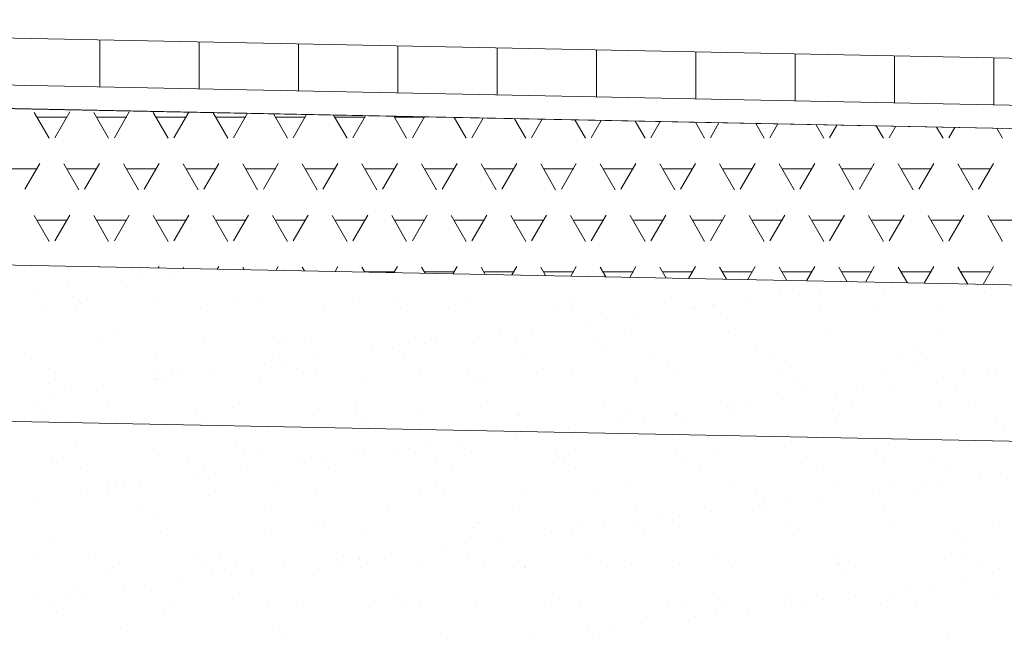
# Model space of a CAD drawing. Header units: metres. Extents: x 561538 to 562530, y 6580867 to 6581188.
# Tile 60 of 78: x 562505.52 to 562506.779, y 6580883.81 to 6580884.6. Entities that reach past the tile are written whole.
import ezdxf

# ---------------------------------------------------------------- set-up
doc = ezdxf.new("R2010")
doc.units = ezdxf.units.M
doc.layers.add('KLM_lõige', color=7, linetype='Continuous', lineweight=9)

msp = doc.modelspace()

# ---------------------------------------------------------------- linework, layer by layer
at = {"layer": 'KLM_lõige'}
for p, q in [((562504.3211, 6580884.6005), (562507.1636, 6580884.5436)), ((562504.3199, 6580884.5405), (562507.1624, 6580884.4836)), ((562504.3193, 6580884.5105), (562507.1618, 6580884.4536)), ((562504.3153, 6580884.3105), (562506.9038, 6580884.2588)), ((562506.9038, 6580884.2588), (562504.3211, 6580884.3104)), ((562505.674, 6580884.2812), (562505.674, 6580884.2812)), ((562505.7175, 6580884.2757), (562505.7175, 6580884.2757)), ((562505.6497, 6580884.2668), (562505.6497, 6580884.2668)), ((562505.6762, 6580884.2703), (562505.6762, 6580884.2703)), ((562505.5394, 6580884.2523), (562505.5394, 6580884.2523)), ((562505.5807, 6580884.2577), (562505.5807, 6580884.2577)), ((562506.491, 6580884.2504), (562506.491, 6580884.2504)), ((562506.517, 6580884.2495), (562506.517, 6580884.2495)), ((562506.5434, 6580884.253), (562506.5434, 6580884.253)), ((562506.5847, 6580884.2584), (562506.5847, 6580884.2584)), ((562506.624, 6580884.2521), (562506.624, 6580884.2521)), ((562506.754, 6580884.2515), (562506.754, 6580884.2515)), ((562505.5879, 6580884.2463), (562505.5879, 6580884.2463)), ((562505.5972, 6580884.2377), (562505.5972, 6580884.2377)), ((562505.6908, 6580884.2384), (562505.6908, 6580884.2384)), ((562505.7942, 6580884.2418), (562505.7942, 6580884.2418)), ((562505.8238, 6580884.2401), (562505.8238, 6580884.2401)), ((562505.9537, 6580884.2395), (562505.9537, 6580884.2395)), ((562505.9974, 6580884.24), (562505.9974, 6580884.24)), ((562506.0909, 6580884.2444), (562506.0909, 6580884.2444)), ((562506.2037, 6580884.2356), (562506.2037, 6580884.2356)), ((562506.2239, 6580884.2461), (562506.2239, 6580884.2461)), ((562506.3538, 6580884.2455), (562506.3538, 6580884.2455)), ((562506.448, 6580884.2404), (562506.448, 6580884.2404)), ((562505.5536, 6580884.2334), (562505.5536, 6580884.2334)), ((562505.5929, 6580884.2318), (562505.5929, 6580884.2318)), ((562505.7511, 6580884.232), (562505.7511, 6580884.232)), ((562505.9093, 6580884.2323), (562505.9093, 6580884.2323)), ((562506.0068, 6580884.2315), (562506.0068, 6580884.2315)), ((562506.0675, 6580884.2326), (562506.0675, 6580884.2326)), ((562506.2257, 6580884.2329), (562506.2257, 6580884.2329)), ((562506.3803, 6580884.2315), (562506.3803, 6580884.2315)), ((562506.3839, 6580884.2332), (562506.3839, 6580884.2332)), ((562506.4067, 6580884.235), (562506.4067, 6580884.235)), ((562506.407, 6580884.2338), (562506.407, 6580884.2338)), ((562506.4163, 6580884.2252), (562506.4163, 6580884.2252)), ((562506.5421, 6580884.2335), (562506.5421, 6580884.2335)), ((562506.6132, 6580884.2293), (562506.6132, 6580884.2293)), ((562506.7003, 6580884.2338), (562506.7003, 6580884.2338)), ((562506.2435, 6580884.2135), (562506.2435, 6580884.2135)), ((562506.27, 6580884.217), (562506.27, 6580884.217)), ((562506.3113, 6580884.2224), (562506.3113, 6580884.2224)), ((562506.1332, 6580884.1989), (562506.1332, 6580884.1989)), ((562506.1745, 6580884.2044), (562506.1745, 6580884.2044)), ((562506.2926, 6580884.1985), (562506.2926, 6580884.1985)), ((562506.4256, 6580884.2002), (562506.4256, 6580884.2002)), ((562506.5555, 6580884.1995), (562506.5555, 6580884.1995)), ((562506.6927, 6580884.2045), (562506.6927, 6580884.2045)), ((562505.6253, 6580884.1881), (562505.6253, 6580884.1881)), ((562505.6414, 6580884.1972), (562505.6414, 6580884.1972)), ((562505.7552, 6580884.1875), (562505.7552, 6580884.1875)), ((562505.8447, 6580884.1955), (562505.8447, 6580884.1955)), ((562505.8541, 6580884.1869), (562505.8541, 6580884.1869)), ((562505.8925, 6580884.1925), (562505.8925, 6580884.1925)), ((562506.0254, 6580884.1942), (562506.0254, 6580884.1942)), ((562506.0378, 6580884.1864), (562506.0378, 6580884.1864)), ((562506.051, 6580884.191), (562506.051, 6580884.191)), ((562506.1068, 6580884.1955), (562506.1068, 6580884.1955)), ((562506.1554, 6580884.1935), (562506.1554, 6580884.1935)), ((562506.2543, 6580884.1892), (562506.2543, 6580884.1892)), ((562505.97, 6580884.1775), (562505.97, 6580884.1775)), ((562505.9965, 6580884.1809), (562505.9965, 6580884.1809)), ((562506.2636, 6580884.1806), (562506.2636, 6580884.1806)), ((562506.4605, 6580884.1847), (562506.4605, 6580884.1847)), ((562506.6638, 6580884.183), (562506.6638, 6580884.183)), ((562506.6732, 6580884.1744), (562506.6732, 6580884.1744)), ((562505.5354, 6580884.1673), (562505.5354, 6580884.1673)), ((562505.6936, 6580884.1676), (562505.6936, 6580884.1676)), ((562505.8518, 6580884.1679), (562505.8518, 6580884.1679)), ((562505.8597, 6580884.1629), (562505.8597, 6580884.1629)), ((562505.901, 6580884.1684), (562505.901, 6580884.1684)), ((562506.01, 6580884.1682), (562506.01, 6580884.1682)), ((562506.1682, 6580884.1685), (562506.1682, 6580884.1685)), ((562506.3264, 6580884.1688), (562506.3264, 6580884.1688)), ((562506.4846, 6580884.1691), (562506.4846, 6580884.1691)), ((562506.6428, 6580884.1693), (562506.6428, 6580884.1693)), ((562505.5568, 6580884.1537), (562505.5568, 6580884.1537)), ((562505.692, 6580884.1509), (562505.692, 6580884.1509)), ((562505.715, 6580884.154), (562505.715, 6580884.154)), ((562505.7643, 6580884.1504), (562505.7643, 6580884.1504)), ((562505.8333, 6580884.1595), (562505.8333, 6580884.1595)), ((562505.8732, 6580884.1543), (562505.8732, 6580884.1543)), ((562506.0314, 6580884.1545), (562506.0314, 6580884.1545)), ((562506.1896, 6580884.1548), (562506.1896, 6580884.1548)), ((562506.2271, 6580884.1482), (562506.2271, 6580884.1482)), ((562506.3478, 6580884.1551), (562506.3478, 6580884.1551)), ((562506.357, 6580884.1476), (562506.357, 6580884.1476)), ((562506.4942, 6580884.1525), (562506.4942, 6580884.1525)), ((562506.506, 6580884.1554), (562506.506, 6580884.1554)), ((562506.6272, 6580884.1542), (562506.6272, 6580884.1542)), ((562506.6642, 6580884.1557), (562506.6642, 6580884.1557)), ((562506.7572, 6580884.1536), (562506.7572, 6580884.1536)), ((562506.7683, 6580884.151), (562506.7683, 6580884.151)), ((562505.5568, 6580884.1356), (562505.5568, 6580884.1356)), ((562505.694, 6580884.1405), (562505.694, 6580884.1405)), ((562505.6965, 6580884.1415), (562505.6965, 6580884.1415)), ((562505.7014, 6580884.1423), (562505.7014, 6580884.1423)), ((562505.723, 6580884.1449), (562505.723, 6580884.1449)), ((562505.827, 6580884.1422), (562505.827, 6580884.1422)), ((562505.8983, 6580884.1464), (562505.8983, 6580884.1464)), ((562505.9569, 6580884.1416), (562505.9569, 6580884.1416)), ((562506.0941, 6580884.1465), (562506.0941, 6580884.1465)), ((562506.1015, 6580884.1446), (562506.1015, 6580884.1446)), ((562506.1109, 6580884.1361), (562506.1109, 6580884.1361)), ((562506.3078, 6580884.1401), (562506.3078, 6580884.1401)), ((562506.5111, 6580884.1384), (562506.5111, 6580884.1384)), ((562506.7006, 6580884.1421), (562506.7006, 6580884.1421)), ((562506.727, 6580884.1456), (562506.727, 6580884.1456)), ((562505.5598, 6580884.1235), (562505.5598, 6580884.1235)), ((562505.5862, 6580884.1269), (562505.5862, 6580884.1269)), ((562505.6275, 6580884.1324), (562505.6275, 6580884.1324)), ((562506.5205, 6580884.1298), (562506.5205, 6580884.1298)), ((562506.5638, 6580884.1241), (562506.5638, 6580884.1241)), ((562506.5903, 6580884.1276), (562506.5903, 6580884.1276)), ((562506.6316, 6580884.133), (562506.6316, 6580884.133)), ((562506.7174, 6580884.1339), (562506.7174, 6580884.1339)), ((562504.3113, 6580884.1106), (562507.0432, 6580884.0559)), ((562506.4948, 6580884.115), (562506.4948, 6580884.115)), ((562505.5393, 6580884.1063), (562505.5393, 6580884.1063)), ((562505.5487, 6580884.0977), (562505.5487, 6580884.0977)), ((562505.6339, 6580884.1045), (562505.6339, 6580884.1045)), ((562505.7456, 6580884.1018), (562505.7456, 6580884.1018)), ((562505.7921, 6580884.1048), (562505.7921, 6580884.1048)), ((562505.9488, 6580884.1001), (562505.9488, 6580884.1001)), ((562505.9503, 6580884.1051), (562505.9503, 6580884.1051)), ((562506.1085, 6580884.1054), (562506.1085, 6580884.1054)), ((562506.2667, 6580884.1057), (562506.2667, 6580884.1057)), ((562506.2958, 6580884.1006), (562506.2958, 6580884.1006)), ((562506.4249, 6580884.106), (562506.4249, 6580884.106)), ((562506.4271, 6580884.1061), (562506.4271, 6580884.1061)), ((562506.4288, 6580884.1023), (562506.4288, 6580884.1023)), ((562506.4535, 6580884.1096), (562506.4535, 6580884.1096)), ((562506.5587, 6580884.1017), (562506.5587, 6580884.1017)), ((562506.5831, 6580884.1063), (562506.5831, 6580884.1063)), ((562506.6959, 6580884.1066), (562506.6959, 6580884.1066)), ((562506.7413, 6580884.1066), (562506.7413, 6580884.1066)), ((562505.6285, 6580884.0903), (562505.6285, 6580884.0903)), ((562505.7584, 6580884.0896), (562505.7584, 6580884.0896)), ((562505.8957, 6580884.0946), (562505.8957, 6580884.0946)), ((562505.9582, 6580884.0915), (562505.9582, 6580884.0915)), ((562506.0286, 6580884.0963), (562506.0286, 6580884.0963)), ((562506.1551, 6580884.0956), (562506.1551, 6580884.0956)), ((562506.1586, 6580884.0956), (562506.1586, 6580884.0956)), ((562506.2904, 6580884.0881), (562506.2904, 6580884.0881)), ((562506.3168, 6580884.0916), (562506.3168, 6580884.0916)), ((562506.3581, 6580884.097), (562506.3581, 6580884.097)), ((562506.3584, 6580884.0938), (562506.3584, 6580884.0938)), ((562506.3677, 6580884.0852), (562506.3677, 6580884.0852)), ((562506.5646, 6580884.0893), (562506.5646, 6580884.0893)), ((562506.7679, 6580884.0876), (562506.7679, 6580884.0876)), ((562506.1801, 6580884.0736), (562506.1801, 6580884.0736)), ((562506.2214, 6580884.079), (562506.2214, 6580884.079)), ((562506.7773, 6580884.079), (562506.7773, 6580884.079)), ((562506.0846, 6580884.061), (562506.0846, 6580884.061)), ((562506.1536, 6580884.0701), (562506.1536, 6580884.0701)), ((562505.5928, 6580884.0572), (562505.5928, 6580884.0572)), ((562505.7961, 6580884.0555), (562505.7961, 6580884.0555)), ((562505.8055, 6580884.0469), (562505.8055, 6580884.0469)), ((562506.0024, 6580884.051), (562506.0024, 6580884.051)), ((562506.0169, 6580884.0521), (562506.0169, 6580884.0521)), ((562506.0433, 6580884.0556), (562506.0433, 6580884.0556)), ((562506.0973, 6580884.0486), (562506.0973, 6580884.0486)), ((562506.2057, 6580884.0492), (562506.2057, 6580884.0492)), ((562506.2303, 6580884.0503), (562506.2303, 6580884.0503)), ((562506.3602, 6580884.0497), (562506.3602, 6580884.0497)), ((562506.4974, 6580884.0547), (562506.4974, 6580884.0547)), ((562506.6304, 6580884.0564), (562506.6304, 6580884.0564)), ((562506.7604, 6580884.0557), (562506.7604, 6580884.0557)), ((562505.56, 6580884.0377), (562505.56, 6580884.0377)), ((562505.5764, 6580884.0401), (562505.5764, 6580884.0401)), ((562505.6972, 6580884.0426), (562505.6972, 6580884.0426)), ((562505.7346, 6580884.0404), (562505.7346, 6580884.0404)), ((562505.8302, 6580884.0443), (562505.8302, 6580884.0443)), ((562505.8928, 6580884.0407), (562505.8928, 6580884.0407)), ((562505.9066, 6580884.0376), (562505.9066, 6580884.0376)), ((562505.9479, 6580884.043), (562505.9479, 6580884.043)), ((562505.9601, 6580884.0437), (562505.9601, 6580884.0437)), ((562506.051, 6580884.041), (562506.051, 6580884.041)), ((562506.2092, 6580884.0413), (562506.2092, 6580884.0413)), ((562506.215, 6580884.0406), (562506.215, 6580884.0406)), ((562506.3674, 6580884.0416), (562506.3674, 6580884.0416)), ((562506.4119, 6580884.0447), (562506.4119, 6580884.0447)), ((562506.5256, 6580884.0418), (562506.5256, 6580884.0418)), ((562506.6152, 6580884.043), (562506.6152, 6580884.043)), ((562506.6246, 6580884.0344), (562506.6246, 6580884.0344)), ((562506.6838, 6580884.0421), (562506.6838, 6580884.0421)), ((562505.5978, 6580884.0265), (562505.5978, 6580884.0265)), ((562505.756, 6580884.0268), (562505.756, 6580884.0268)), ((562505.8111, 6580884.025), (562505.8111, 6580884.025)), ((562505.8801, 6580884.0341), (562505.8801, 6580884.0341)), ((562505.9142, 6580884.027), (562505.9142, 6580884.027)), ((562506.0724, 6580884.0273), (562506.0724, 6580884.0273)), ((562506.2306, 6580884.0276), (562506.2306, 6580884.0276)), ((562506.3888, 6580884.0279), (562506.3888, 6580884.0279)), ((562506.547, 6580884.0282), (562506.547, 6580884.0282)), ((562506.7052, 6580884.0285), (562506.7052, 6580884.0285)), ((562505.6434, 6580884.0109), (562505.6434, 6580884.0109)), ((562505.7434, 6580884.0161), (562505.7434, 6580884.0161)), ((562505.7698, 6580884.0196), (562505.7698, 6580884.0196)), ((562506.7474, 6580884.0168), (562506.7474, 6580884.0168)), ((562506.7739, 6580884.0202), (562506.7739, 6580884.0202)), ((562505.6066, 6580883.9981), (562505.6066, 6580883.9981)), ((562505.6331, 6580884.0016), (562505.6331, 6580884.0016)), ((562505.6528, 6580884.0023), (562505.6528, 6580884.0023)), ((562505.6744, 6580884.007), (562505.6744, 6580884.007)), ((562505.8497, 6580884.0064), (562505.8497, 6580884.0064)), ((562505.8989, 6580883.9967), (562505.8989, 6580883.9967)), ((562506.0318, 6580883.9984), (562506.0318, 6580883.9984)), ((562506.053, 6580884.0046), (562506.053, 6580884.0046)), ((562506.1618, 6580883.9978), (562506.1618, 6580883.9978)), ((562506.2592, 6580884.0002), (562506.2592, 6580884.0002)), ((562506.299, 6580884.0027), (562506.299, 6580884.0027)), ((562506.432, 6580884.0044), (562506.432, 6580884.0044)), ((562506.4625, 6580883.9984), (562506.4625, 6580883.9984)), ((562506.5619, 6580884.0038), (562506.5619, 6580884.0038)), ((562506.6107, 6580883.9987), (562506.6107, 6580883.9987)), ((562506.6371, 6580884.0022), (562506.6371, 6580884.0022)), ((562506.6784, 6580884.0077), (562506.6784, 6580884.0077)), ((562506.6991, 6580884.0087), (562506.6991, 6580884.0087)), ((562505.5376, 6580883.989), (562505.5376, 6580883.989)), ((562505.6317, 6580883.9924), (562505.6317, 6580883.9924)), ((562505.7616, 6580883.9917), (562505.7616, 6580883.9917)), ((562506.0623, 6580883.9961), (562506.0623, 6580883.9961)), ((562506.4719, 6580883.9898), (562506.4719, 6580883.9898)), ((562506.5004, 6580883.9842), (562506.5004, 6580883.9842)), ((562506.5417, 6580883.9897), (562506.5417, 6580883.9897)), ((562506.6688, 6580883.9939), (562506.6688, 6580883.9939)), ((562505.675, 6580883.9773), (562505.675, 6580883.9773)), ((562505.8331, 6580883.9776), (562505.8331, 6580883.9776)), ((562505.9913, 6580883.9779), (562505.9913, 6580883.9779)), ((562506.1495, 6580883.9782), (562506.1495, 6580883.9782)), ((562506.3077, 6580883.9785), (562506.3077, 6580883.9785)), ((562506.4049, 6580883.9717), (562506.4049, 6580883.9717)), ((562506.4659, 6580883.9788), (562506.4659, 6580883.9788)), ((562506.4739, 6580883.9807), (562506.4739, 6580883.9807)), ((562506.6241, 6580883.9791), (562506.6241, 6580883.9791)), ((562505.697, 6580883.9618), (562505.697, 6580883.9618)), ((562505.9002, 6580883.9601), (562505.9002, 6580883.9601)), ((562506.3372, 6580883.9627), (562506.3372, 6580883.9627)), ((562506.3636, 6580883.9662), (562506.3636, 6580883.9662)), ((562505.8334, 6580883.9464), (562505.8334, 6580883.9464)), ((562505.9096, 6580883.9515), (562505.9096, 6580883.9515)), ((562506.1005, 6580883.9508), (562506.1005, 6580883.9508)), ((562506.1065, 6580883.9556), (562506.1065, 6580883.9556)), ((562506.2269, 6580883.9482), (562506.2269, 6580883.9482)), ((562506.2335, 6580883.9525), (562506.2335, 6580883.9525)), ((562506.2682, 6580883.9537), (562506.2682, 6580883.9537)), ((562506.3098, 6580883.9538), (562506.3098, 6580883.9538)), ((562506.3634, 6580883.9518), (562506.3634, 6580883.9518)), ((562506.5006, 6580883.9568), (562506.5006, 6580883.9568)), ((562506.5161, 6580883.9493), (562506.5161, 6580883.9493)), ((562506.6336, 6580883.9585), (562506.6336, 6580883.9585)), ((562506.7193, 6580883.9476), (562506.7193, 6580883.9476)), ((562506.7636, 6580883.9578), (562506.7636, 6580883.9578)), ((562505.5632, 6580883.9398), (562505.5632, 6580883.9398)), ((562505.7004, 6580883.9447), (562505.7004, 6580883.9447)), ((562505.9633, 6580883.9458), (562505.9633, 6580883.9458)), ((562506.1314, 6580883.9357), (562506.1314, 6580883.9357)), ((562506.2004, 6580883.9447), (562506.2004, 6580883.9447)), ((562506.3192, 6580883.9452), (562506.3192, 6580883.9452)), ((562506.7287, 6580883.939), (562506.7287, 6580883.939)), ((562506.0637, 6580883.9267), (562506.0637, 6580883.9267)), ((562506.0901, 6580883.9302), (562506.0901, 6580883.9302)), ((562505.5443, 6580883.9172), (562505.5443, 6580883.9172)), ((562505.6174, 6580883.9129), (562505.6174, 6580883.9129)), ((562505.7475, 6580883.9155), (562505.7475, 6580883.9155)), ((562505.7756, 6580883.9132), (562505.7756, 6580883.9132)), ((562505.927, 6580883.9087), (562505.927, 6580883.9087)), ((562505.9338, 6580883.9135), (562505.9338, 6580883.9135)), ((562505.9534, 6580883.9122), (562505.9534, 6580883.9122)), ((562505.9538, 6580883.911), (562505.9538, 6580883.911)), ((562505.9947, 6580883.9177), (562505.9947, 6580883.9177)), ((562506.092, 6580883.9138), (562506.092, 6580883.9138)), ((562506.1571, 6580883.9092), (562506.1571, 6580883.9092)), ((562506.2502, 6580883.9141), (562506.2502, 6580883.9141)), ((562506.4084, 6580883.9143), (562506.4084, 6580883.9143)), ((562506.5666, 6580883.9146), (562506.5666, 6580883.9146)), ((562506.7023, 6580883.9108), (562506.7023, 6580883.9108)), ((562506.7248, 6580883.9149), (562506.7248, 6580883.9149)), ((562505.6389, 6580883.8993), (562505.6389, 6580883.8993)), ((562505.7569, 6580883.9069), (562505.7569, 6580883.9069)), ((562505.7971, 6580883.8995), (562505.7971, 6580883.8995)), ((562505.858, 6580883.8997), (562505.858, 6580883.8997)), ((562505.9021, 6580883.8988), (562505.9021, 6580883.8988)), ((562505.9553, 6580883.8998), (562505.9553, 6580883.8998)), ((562506.035, 6580883.9005), (562506.035, 6580883.9005)), ((562506.1135, 6580883.9001), (562506.1135, 6580883.9001)), ((562506.165, 6580883.8999), (562506.165, 6580883.8999)), ((562506.1664, 6580883.9007), (562506.1664, 6580883.9007)), ((562506.2717, 6580883.9004), (562506.2717, 6580883.9004)), ((562506.3022, 6580883.9048), (562506.3022, 6580883.9048)), ((562506.3633, 6580883.9047), (562506.3633, 6580883.9047)), ((562506.4299, 6580883.9007), (562506.4299, 6580883.9007)), ((562506.4352, 6580883.9065), (562506.4352, 6580883.9065)), ((562506.5651, 6580883.9059), (562506.5651, 6580883.9059)), ((562506.5666, 6580883.903), (562506.5666, 6580883.903)), ((562506.588, 6580883.901), (562506.588, 6580883.901)), ((562506.7462, 6580883.9013), (562506.7462, 6580883.9013)), ((562506.7729, 6580883.8985), (562506.7729, 6580883.8985)), ((562505.6349, 6580883.8945), (562505.6349, 6580883.8945)), ((562505.7648, 6580883.8939), (562505.7648, 6580883.8939)), ((562505.7902, 6580883.8907), (562505.7902, 6580883.8907)), ((562505.8167, 6580883.8942), (562505.8167, 6580883.8942)), ((562506.576, 6580883.8944), (562506.576, 6580883.8944)), ((562505.5948, 6580883.8709), (562505.5948, 6580883.8709)), ((562505.6535, 6580883.8727), (562505.6535, 6580883.8727)), ((562505.6799, 6580883.8762), (562505.6799, 6580883.8762)), ((562505.7212, 6580883.8817), (562505.7212, 6580883.8817)), ((562506.6575, 6580883.8734), (562506.6575, 6580883.8734)), ((562506.684, 6580883.8769), (562506.684, 6580883.8769)), ((562506.7253, 6580883.8823), (562506.7253, 6580883.8823)), ((562505.5432, 6580883.8582), (562505.5432, 6580883.8582)), ((562505.5845, 6580883.8636), (562505.5845, 6580883.8636)), ((562505.6042, 6580883.8623), (562505.6042, 6580883.8623)), ((562505.8011, 6580883.8664), (562505.8011, 6580883.8664)), ((562506.0044, 6580883.8646), (562506.0044, 6580883.8646)), ((562506.2106, 6580883.8602), (562506.2106, 6580883.8602)), ((562506.4139, 6580883.8584), (562506.4139, 6580883.8584)), ((562506.5038, 6580883.8589), (562506.5038, 6580883.8589)), ((562506.5472, 6580883.8589), (562506.5472, 6580883.8589)), ((562506.5885, 6580883.8643), (562506.5885, 6580883.8643)), ((562506.6368, 6580883.8606), (562506.6368, 6580883.8606)), ((562506.7668, 6580883.86), (562506.7668, 6580883.86)), ((562505.5578, 6580883.8498), (562505.5578, 6580883.8498)), ((562505.7036, 6580883.8469), (562505.7036, 6580883.8469)), ((562505.716, 6580883.8501), (562505.716, 6580883.8501)), ((562505.8366, 6580883.8486), (562505.8366, 6580883.8486)), ((562505.8742, 6580883.8504), (562505.8742, 6580883.8504)), ((562505.9665, 6580883.8479), (562505.9665, 6580883.8479)), ((562506.0137, 6580883.8561), (562506.0137, 6580883.8561)), ((562506.0324, 6580883.8507), (562506.0324, 6580883.8507)), ((562506.1037, 6580883.8529), (562506.1037, 6580883.8529)), ((562506.1906, 6580883.851), (562506.1906, 6580883.851)), ((562506.2367, 6580883.8546), (562506.2367, 6580883.8546)), ((562506.3488, 6580883.8513), (562506.3488, 6580883.8513)), ((562506.3666, 6580883.8539), (562506.3666, 6580883.8539)), ((562506.4233, 6580883.8498), (562506.4233, 6580883.8498)), ((562506.4518, 6580883.8463), (562506.4518, 6580883.8463)), ((562506.507, 6580883.8516), (562506.507, 6580883.8516)), ((562506.5208, 6580883.8554), (562506.5208, 6580883.8554)), ((562506.6202, 6580883.8539), (562506.6202, 6580883.8539)), ((562506.6652, 6580883.8519), (562506.6652, 6580883.8519)), ((562505.5664, 6580883.8419), (562505.5664, 6580883.8419)), ((562506.384, 6580883.8374), (562506.384, 6580883.8374)), ((562506.4105, 6580883.8409), (562506.4105, 6580883.8409)), ((562505.6484, 6580883.8218), (562505.6484, 6580883.8218)), ((562506.2737, 6580883.8229), (562506.2737, 6580883.8229)), ((562506.315, 6580883.8283), (562506.315, 6580883.8283)), ((562505.8517, 6580883.8201), (562505.8517, 6580883.8201)), ((562505.861, 6580883.8115), (562505.861, 6580883.8115)), ((562506.0579, 6580883.8156), (562506.0579, 6580883.8156)), ((562506.1783, 6580883.8103), (562506.1783, 6580883.8103)), ((562506.2473, 6580883.8194), (562506.2473, 6580883.8194)), ((562506.2612, 6580883.8138), (562506.2612, 6580883.8138)), ((562506.7055, 6580883.813), (562506.7055, 6580883.813))]:
    msp.add_line(p, q, dxfattribs=at)
at = {"layer": 'KLM_lõige', "color": 7}
for p, q in [((562507.1636, 6580884.5436), (562504.3211, 6580884.6005)), ((562505.6223, 6580884.5144), (562505.6223, 6580884.5745)), ((562505.7493, 6580884.5119), (562505.7493, 6580884.5719)), ((562505.8763, 6580884.5094), (562505.8763, 6580884.5694)), ((562506.0033, 6580884.5068), (562506.0033, 6580884.5668)), ((562506.1303, 6580884.5043), (562506.1303, 6580884.5643)), ((562506.2573, 6580884.5017), (562506.2573, 6580884.5618)), ((562506.3843, 6580884.4992), (562506.3843, 6580884.5592)), ((562506.5113, 6580884.4967), (562506.5113, 6580884.5567)), ((562506.6383, 6580884.4941), (562506.6383, 6580884.5541)), ((562506.7653, 6580884.4916), (562506.7653, 6580884.5516)), ((562504.3211, 6580884.5405), (562507.1624, 6580884.4836)), ((562507.1636, 6580884.4536), (562504.3211, 6580884.5105)), ((562505.5574, 6580884.4489), (562505.5383, 6580884.4819)), ((562505.5425, 6580884.4758), (562505.5806, 6580884.4758)), ((562505.5647, 6580884.4495), (562505.5838, 6580884.4825)), ((562505.6336, 6580884.4489), (562505.6145, 6580884.4819)), ((562505.6187, 6580884.4758), (562505.6568, 6580884.4758)), ((562505.6409, 6580884.4495), (562505.66, 6580884.4825)), ((562505.7098, 6580884.4489), (562505.6907, 6580884.4819)), ((562505.6949, 6580884.4758), (562505.733, 6580884.4758)), ((562505.7171, 6580884.4495), (562505.736, 6580884.4822)), ((562505.786, 6580884.4489), (562505.7671, 6580884.4815)), ((562505.7711, 6580884.4758), (562505.8092, 6580884.4758)), ((562505.7933, 6580884.4495), (562505.8113, 6580884.4807)), ((562505.8622, 6580884.4489), (562505.8442, 6580884.48)), ((562505.8473, 6580884.4758), (562505.8854, 6580884.4758)), ((562505.8695, 6580884.4495), (562505.8866, 6580884.4791)), ((562505.9384, 6580884.4489), (562505.9213, 6580884.4785)), ((562505.9235, 6580884.4758), (562505.9616, 6580884.4758)), ((562505.9457, 6580884.4495), (562505.962, 6580884.4776)), ((562506.0146, 6580884.4489), (562505.9984, 6580884.4769)), ((562505.9997, 6580884.4758), (562506.0378, 6580884.4758)), ((562506.0219, 6580884.4495), (562506.0373, 6580884.4761)), ((562506.0908, 6580884.4489), (562506.0755, 6580884.4754)), ((562506.0981, 6580884.4495), (562506.1126, 6580884.4746)), ((562506.167, 6580884.4489), (562506.1525, 6580884.4738)), ((562506.1743, 6580884.4495), (562506.1879, 6580884.4731)), ((562506.2432, 6580884.4489), (562506.2296, 6580884.4723)), ((562506.2505, 6580884.4495), (562506.2633, 6580884.4716)), ((562506.3194, 6580884.4489), (562506.3067, 6580884.4707)), ((562506.3267, 6580884.4495), (562506.3386, 6580884.4701)), ((562506.3956, 6580884.4489), (562506.3838, 6580884.4692)), ((562506.4029, 6580884.4495), (562506.4139, 6580884.4686)), ((562506.4718, 6580884.4489), (562506.4609, 6580884.4677)), ((562506.4791, 6580884.4495), (562506.4893, 6580884.4671)), ((562506.548, 6580884.4489), (562506.538, 6580884.4661)), ((562506.5553, 6580884.4495), (562506.5646, 6580884.4656)), ((562506.6242, 6580884.4489), (562506.6151, 6580884.4646)), ((562506.6315, 6580884.4495), (562506.6399, 6580884.4641)), ((562506.7004, 6580884.4489), (562506.6922, 6580884.463)), ((562506.7077, 6580884.4495), (562506.7153, 6580884.4626)), ((562506.7766, 6580884.4489), (562506.7693, 6580884.4615)), ((562505.5266, 6580884.3835), (562505.5457, 6580884.4165)), ((562505.5955, 6580884.3829), (562505.5764, 6580884.4159)), ((562505.6028, 6580884.3835), (562505.6219, 6580884.4165)), ((562505.6717, 6580884.3829), (562505.6526, 6580884.4159)), ((562505.679, 6580884.3835), (562505.6981, 6580884.4165)), ((562505.7479, 6580884.3829), (562505.7288, 6580884.4159)), ((562505.7552, 6580884.3835), (562505.7743, 6580884.4165)), ((562505.8241, 6580884.3829), (562505.805, 6580884.4159)), ((562505.8314, 6580884.3835), (562505.8505, 6580884.4165)), ((562505.9003, 6580884.3829), (562505.8812, 6580884.4159)), ((562505.9076, 6580884.3835), (562505.9267, 6580884.4165)), ((562505.9765, 6580884.3829), (562505.9574, 6580884.4159)), ((562505.9838, 6580884.3835), (562506.0029, 6580884.4165)), ((562506.0527, 6580884.3829), (562506.0336, 6580884.4159)), ((562506.06, 6580884.3835), (562506.0791, 6580884.4165)), ((562506.1289, 6580884.3829), (562506.1098, 6580884.4159)), ((562506.1362, 6580884.3835), (562506.1553, 6580884.4165)), ((562506.2051, 6580884.3829), (562506.186, 6580884.4159)), ((562506.2124, 6580884.3835), (562506.2315, 6580884.4165)), ((562506.2813, 6580884.3829), (562506.2622, 6580884.4159)), ((562506.2886, 6580884.3835), (562506.3077, 6580884.4165)), ((562506.3575, 6580884.3829), (562506.3384, 6580884.4159)), ((562506.3648, 6580884.3835), (562506.3839, 6580884.4165)), ((562506.4337, 6580884.3829), (562506.4146, 6580884.4159)), ((562506.441, 6580884.3835), (562506.4601, 6580884.4165)), ((562506.5099, 6580884.3829), (562506.4908, 6580884.4159)), ((562506.5172, 6580884.3835), (562506.5363, 6580884.4165)), ((562506.5861, 6580884.3829), (562506.567, 6580884.4159)), ((562506.5934, 6580884.3835), (562506.6125, 6580884.4165)), ((562506.6623, 6580884.3829), (562506.6432, 6580884.4159)), ((562506.6696, 6580884.3835), (562506.6887, 6580884.4165)), ((562506.7385, 6580884.3829), (562506.7194, 6580884.4159)), ((562506.7458, 6580884.3835), (562506.7649, 6580884.4165)), ((562505.5044, 6580884.4098), (562505.5425, 6580884.4098)), ((562505.5806, 6580884.4098), (562505.6187, 6580884.4098)), ((562505.6568, 6580884.4098), (562505.6949, 6580884.4098)), ((562505.733, 6580884.4098), (562505.7711, 6580884.4098)), ((562505.8092, 6580884.4098), (562505.8473, 6580884.4098)), ((562505.8854, 6580884.4098), (562505.9235, 6580884.4098)), ((562505.9616, 6580884.4098), (562505.9997, 6580884.4098)), ((562506.0378, 6580884.4098), (562506.0759, 6580884.4098)), ((562506.114, 6580884.4098), (562506.1521, 6580884.4098)), ((562506.1902, 6580884.4098), (562506.2283, 6580884.4098)), ((562506.2664, 6580884.4098), (562506.3045, 6580884.4098)), ((562506.3426, 6580884.4098), (562506.3807, 6580884.4098)), ((562506.4188, 6580884.4098), (562506.4569, 6580884.4098)), ((562506.495, 6580884.4098), (562506.5331, 6580884.4098)), ((562506.5712, 6580884.4098), (562506.6093, 6580884.4098)), ((562506.6474, 6580884.4098), (562506.6855, 6580884.4098)), ((562506.7236, 6580884.4098), (562506.7617, 6580884.4098)), ((562505.5574, 6580884.3169), (562505.5383, 6580884.3499)), ((562505.5647, 6580884.3175), (562505.5838, 6580884.3505)), ((562505.6336, 6580884.3169), (562505.6145, 6580884.3499)), ((562505.6409, 6580884.3175), (562505.66, 6580884.3505)), ((562505.7098, 6580884.3169), (562505.6907, 6580884.3499)), ((562505.7171, 6580884.3175), (562505.7362, 6580884.3505)), ((562505.786, 6580884.3169), (562505.7669, 6580884.3499)), ((562505.7933, 6580884.3175), (562505.8124, 6580884.3505)), ((562505.8622, 6580884.3169), (562505.8431, 6580884.3499)), ((562505.8695, 6580884.3175), (562505.8886, 6580884.3505)), ((562505.9384, 6580884.3169), (562505.9193, 6580884.3499)), ((562505.9457, 6580884.3175), (562505.9648, 6580884.3505)), ((562506.0146, 6580884.3169), (562505.9955, 6580884.3499)), ((562506.0219, 6580884.3175), (562506.041, 6580884.3505)), ((562506.0908, 6580884.3169), (562506.0717, 6580884.3499)), ((562506.0981, 6580884.3175), (562506.1172, 6580884.3505)), ((562506.167, 6580884.3169), (562506.1479, 6580884.3499)), ((562506.1743, 6580884.3175), (562506.1934, 6580884.3505)), ((562506.2432, 6580884.3169), (562506.2241, 6580884.3499)), ((562506.2505, 6580884.3175), (562506.2696, 6580884.3505)), ((562506.3194, 6580884.3169), (562506.3003, 6580884.3499)), ((562506.3267, 6580884.3175), (562506.3458, 6580884.3505)), ((562506.3956, 6580884.3169), (562506.3765, 6580884.3499)), ((562506.4029, 6580884.3175), (562506.422, 6580884.3505)), ((562506.4718, 6580884.3169), (562506.4527, 6580884.3499)), ((562506.4791, 6580884.3175), (562506.4982, 6580884.3505)), ((562506.548, 6580884.3169), (562506.5289, 6580884.3499)), ((562506.5553, 6580884.3175), (562506.5744, 6580884.3505)), ((562506.6242, 6580884.3169), (562506.6051, 6580884.3499)), ((562506.6315, 6580884.3175), (562506.6506, 6580884.3505)), ((562506.7004, 6580884.3169), (562506.6813, 6580884.3499)), ((562506.7077, 6580884.3175), (562506.7268, 6580884.3505)), ((562506.7766, 6580884.3169), (562506.7575, 6580884.3499)), ((562505.5425, 6580884.3438), (562505.5806, 6580884.3438)), ((562505.6187, 6580884.3438), (562505.6568, 6580884.3438)), ((562505.6949, 6580884.3438), (562505.733, 6580884.3438)), ((562505.7711, 6580884.3438), (562505.8092, 6580884.3438)), ((562505.8473, 6580884.3438), (562505.8854, 6580884.3438)), ((562505.9235, 6580884.3438), (562505.9616, 6580884.3438)), ((562505.9997, 6580884.3438), (562506.0378, 6580884.3438)), ((562506.0759, 6580884.3438), (562506.114, 6580884.3438)), ((562506.1521, 6580884.3438), (562506.1902, 6580884.3438)), ((562506.2283, 6580884.3438), (562506.2664, 6580884.3438)), ((562506.3045, 6580884.3438), (562506.3426, 6580884.3438)), ((562506.3807, 6580884.3438), (562506.4188, 6580884.3438)), ((562506.4569, 6580884.3438), (562506.495, 6580884.3438)), ((562506.5331, 6580884.3438), (562506.5712, 6580884.3438)), ((562506.6093, 6580884.3438), (562506.6474, 6580884.3438)), ((562506.6855, 6580884.3438), (562506.7236, 6580884.3438)), ((562506.7617, 6580884.3438), (562506.7998, 6580884.3438)), ((562504.3153, 6580884.3105), (562506.9038, 6580884.2588)), ((562505.6218, 6580884.2844), (562505.6219, 6580884.2845)), ((562505.6527, 6580884.2838), (562505.6526, 6580884.2839)), ((562505.6971, 6580884.2829), (562505.6981, 6580884.2845)), ((562505.7298, 6580884.2822), (562505.7288, 6580884.2839)), ((562505.7724, 6580884.2814), (562505.7743, 6580884.2845)), ((562505.8068, 6580884.2807), (562505.805, 6580884.2839)), ((562505.8478, 6580884.2799), (562505.8505, 6580884.2845)), ((562505.8839, 6580884.2792), (562505.8812, 6580884.2839)), ((562505.9231, 6580884.2784), (562505.9267, 6580884.2845)), ((562505.961, 6580884.2776), (562505.9574, 6580884.2839)), ((562505.9616, 6580884.2778), (562505.9997, 6580884.2778)), ((562505.9984, 6580884.2769), (562506.0029, 6580884.2845)), ((562506.0381, 6580884.2761), (562506.0336, 6580884.2839)), ((562506.0378, 6580884.2778), (562506.0759, 6580884.2778)), ((562506.0738, 6580884.2754), (562506.0791, 6580884.2845)), ((562506.1152, 6580884.2745), (562506.1098, 6580884.2839)), ((562506.114, 6580884.2778), (562506.1521, 6580884.2778)), ((562506.1491, 6580884.2739), (562506.1553, 6580884.2845)), ((562506.1923, 6580884.273), (562506.186, 6580884.2839)), ((562506.1902, 6580884.2778), (562506.2283, 6580884.2778)), ((562506.2244, 6580884.2724), (562506.2315, 6580884.2845)), ((562506.2694, 6580884.2715), (562506.2622, 6580884.2839)), ((562506.2664, 6580884.2778), (562506.3045, 6580884.2778)), ((562506.2998, 6580884.2708), (562506.3077, 6580884.2845)), ((562506.3465, 6580884.2699), (562506.3384, 6580884.2839)), ((562506.3426, 6580884.2778), (562506.3807, 6580884.2778)), ((562506.3751, 6580884.2693), (562506.3839, 6580884.2845)), ((562506.4236, 6580884.2684), (562506.4146, 6580884.2839)), ((562506.4188, 6580884.2778), (562506.4569, 6580884.2778)), ((562506.4504, 6580884.2678), (562506.4601, 6580884.2845)), ((562506.5007, 6580884.2668), (562506.4908, 6580884.2839)), ((562506.495, 6580884.2778), (562506.5331, 6580884.2778)), ((562506.5257, 6580884.2663), (562506.5363, 6580884.2845)), ((562506.5777, 6580884.2653), (562506.567, 6580884.2839)), ((562506.5712, 6580884.2778), (562506.6093, 6580884.2778)), ((562506.6011, 6580884.2648), (562506.6125, 6580884.2845)), ((562506.6548, 6580884.2637), (562506.6432, 6580884.2839)), ((562506.6474, 6580884.2778), (562506.6855, 6580884.2778)), ((562506.6764, 6580884.2633), (562506.6887, 6580884.2845)), ((562506.7319, 6580884.2622), (562506.7194, 6580884.2839)), ((562506.7236, 6580884.2778), (562506.7617, 6580884.2778)), ((562506.7517, 6580884.2618), (562506.7649, 6580884.2845))]:
    msp.add_line(p, q, dxfattribs=at)

doc.saveas('drawing.dxf')
